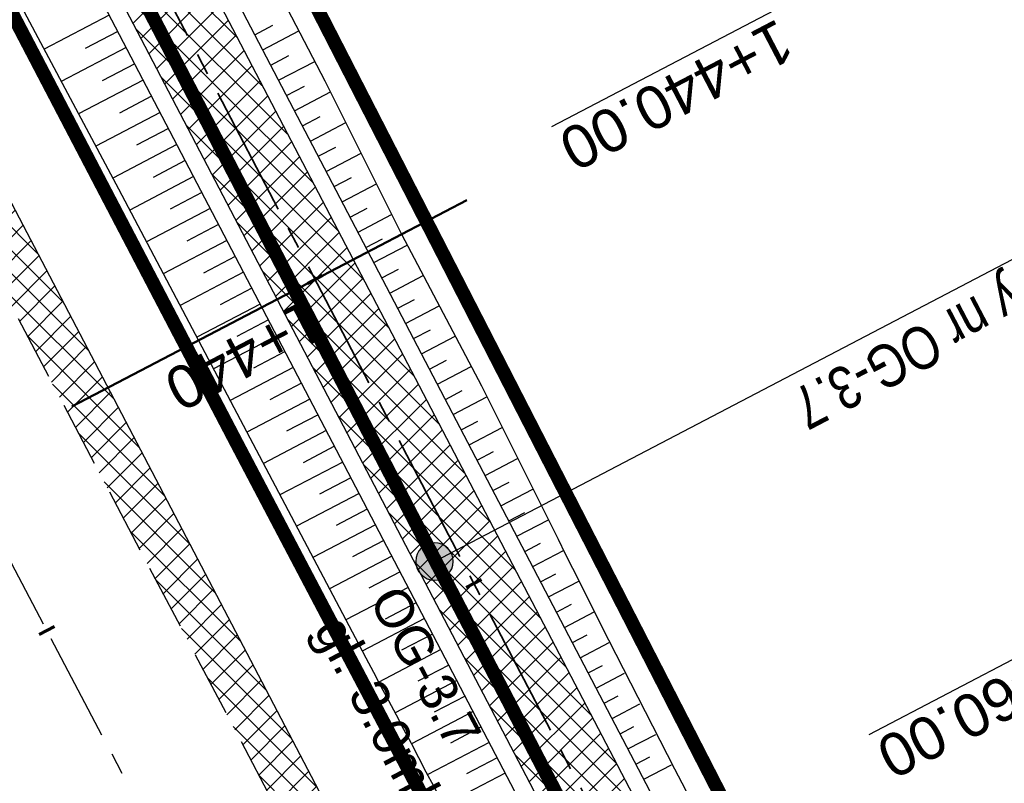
# Model space of a CAD drawing. Header units: metres. Extents: x 7529682 to 7533711, y 5721195 to 5727842.
# Tile 154 of 232: x 7530382 to 7530411, y 5726511 to 5726533. Entities that reach past the tile are written whole.
import ezdxf

# ---------------------------------------------------------------- set-up
doc = ezdxf.new("R2010")
doc.units = ezdxf.units.M
for name, pattern in [('817-dzialki-09-05-04$0$HIDDEN', [0.375, 0.25, -0.125]), ('ACAD_ISO05W100', [33, 24, -3, 0, -3, 0, -3]), ('CENTER', [50.800000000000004, 31.75, -6.35, 6.35, -6.35]), ('CENTER2', [28.575000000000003, 19.05, -3.175, 3.175, -3.175]), ('HIDDEN', [9.524999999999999, 6.35, -3.175])]:
    doc.linetypes.add(name, pattern=pattern)
for name, color, linetype in [('C-DROGI-SYTUACJA', 7, 'Continuous'), ('C-DROGI-SYTUACJA-ETYKIETY', 7, 'Continuous'), ('D-hatch-pobocza', 131, 'Continuous'), ('D-otw-geotechniczne', 4, 'Continuous'), ('D-pobocza', 60, 'Continuous'), ('D-rowy', 160, 'Continuous'), ('D-skarpa', 2, 'Continuous'), ('D-skarpa-kreskowanie', 2, 'Continuous')]:
    doc.layers.add(name, color=color, linetype=linetype)
for name, color, linetype, lineweight, true_color in [('D-hatch-ciag-pieszo-rowerowy', 7, 'Continuous', 13, 0xff9f80), ('D-LR-etap-III', 7, '817-dzialki-09-05-04$0$HIDDEN', 50, 0x00008f), ('D-przekroje-pop', 7, 'Continuous', 50, 0x000099)]:
    doc.layers.add(name, color=color, linetype=linetype, lineweight=lineweight, true_color=true_color)
for name, color, linetype, lineweight in [('D-krawędzie', 3, 'Continuous', 30), ('D-obrzeża', 2, 'Continuous', 30), ('D-otw-geotechniczne-opis', 7, 'Continuous', 30), ('D-oś', 10, 'CENTER', 30), ('D-pas-drogowy', 7, 'ACAD_ISO05W100', 50)]:
    doc.layers.add(name, color=color, linetype=linetype, lineweight=lineweight)
doc.layers.add('poprzeczki', color=7, linetype='Continuous', true_color=0x0000c7)
doc.styles.add('2mm08', font='arial.ttf', dxfattribs={"width": 0.8})
doc.styles.add('ARIAL', font='arial.ttf', dxfattribs={"height": 1})
doc.styles.get("Standard").update_dxf_attribs({"font": 'arial.ttf'})
pattern_1 = [(45, (0, 0), (-0.3367596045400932, 0.3367596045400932), []), (135, (0, 0), (-0.3367596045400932, -0.3367596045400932), [])]

# ---------------------------------------------------------------- blocks, each defined once
blk = doc.blocks.new('AeccTickLine')
at = {"color": 0, "linetype": 'ByBlock', "lineweight": -2}
blk.add_line((0, 1), (-3.673819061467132e-16, -1), dxfattribs=at)
blk = doc.blocks.new('otwor')
at = {"layer": 'D-otw-geotechniczne', "lineweight": 25}
h = blk.add_hatch(color=256, dxfattribs=at)
edge = h.paths.add_edge_path()
edge.add_arc((0, 0), 1.163867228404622, 0, 360)
blk.add_circle((0, 0), 1.163867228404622, dxfattribs=at)

msp = doc.modelspace()

# ---------------------------------------------------------------- hatches: boundary and pattern name
at = {"layer": 'D-hatch-ciag-pieszo-rowerowy'}
h = msp.add_hatch(dxfattribs=at)
h.set_pattern_fill('ANSI37', color=256, scale=0.15, style=0)
h.set_pattern_definition(pattern_1)
h.paths.add_polyline_path([(7530404.056743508, 5726502.584455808), (7530380.911493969, 5726546.861494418), (7530371.745634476, 5726564.106445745), (7530368.841113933, 5726564.244410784), (7530378.699914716, 5726545.695736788), (7530401.841956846, 5726501.424833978), (7530423.333197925, 5726460.444407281), (7530443.712049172, 5726421.564754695), (7530466.680633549, 5726377.574401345), (7530482.336740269, 5726347.963133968), (7530485.291037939, 5726347.724119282), (7530468.89375299, 5726378.737218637), (7530445.927238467, 5726422.723607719), (7530425.5474649, 5726461.605019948)])
at = {"layer": 'D-hatch-pobocza'}
h = msp.add_hatch(dxfattribs=at)
h.set_pattern_fill('ANSI37', color=256, scale=0.15, style=0)
h.set_pattern_definition(pattern_1)
h.paths.add_polyline_path([(7530484.05, 5726334.34), (7530471.92, 5726357.11), (7530458.95, 5726381.07), (7530447.57, 5726403.23), (7530435.55, 5726425.46), (7530424.34, 5726446.96), (7530408.219999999, 5726477.68), (7530396.719999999, 5726499.26), (7530381.74, 5726527.87), (7530371.44, 5726547.5), (7530359.58, 5726569.81), (7530349.42, 5726588.72), (7530332.29, 5726621.37), (7530323.719999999, 5726638.05), (7530306.54, 5726670.82), (7530298.559999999, 5726686.33), (7530287.259999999, 5726707.54), (7530284.291048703, 5726713.261271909), (7530282.669641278, 5726712.403913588), (7530284.501430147, 5726708.939695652), (7530291.375516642, 5726695.939652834), (7530296.045865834, 5726687.107244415), (7530304.46414878, 5726671.186868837), (7530316.603827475, 5726648.181421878), (7530333.058434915, 5726617.014067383), (7530350.00379698, 5726585.00616126), (7530367.257623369, 5726552.315762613), (7530385.762825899, 5726517.234589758), (7530404.054360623, 5726482.546167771), (7530421.086512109, 5726450.182125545), (7530442.441939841, 5726409.661369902), (7530463.421308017, 5726369.849931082), (7530489.269347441, 5726320.82820421), (7530506.411845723, 5726288.291398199), (7530524.314558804, 5726254.7836642), (7530540.549094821, 5726224.891183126), (7530548.272673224, 5726210.668598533), (7530551.69684983, 5726207.034942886), (7530543.21, 5726222.9), (7530538.34, 5726232.11), (7530533.7, 5726240.35), (7530511.95, 5726280.97), (7530499.24, 5726305.31)])

# ---------------------------------------------------------------- linework, layer by layer
at = {"layer": 'C-DROGI-SYTUACJA', "color": 10, "linetype": 'CENTER2', "lineweight": 35, "ltscale": 0.2}
msp.add_lwpolyline([(7530322.483990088, 5726654.998261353), (7530339.922145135, 5726621.886334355), (7530356.842028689, 5726589.483234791), (7530379.805704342, 5726546.278615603), (7530402.949350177, 5726502.004644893), (7530424.440206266, 5726461.024952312), (7530444.81964382, 5726422.144181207), (7530467.787193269, 5726378.155809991)], dxfattribs=at)
at = {"layer": 'D-krawędzie', "linetype": 'HIDDEN', "ltscale": 0.3}
msp.add_lwpolyline([(7530304.46414878, 5726671.186868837), (7530316.603827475, 5726648.181421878), (7530333.058434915, 5726617.014067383), (7530350.00379698, 5726585.00616126), (7530367.257623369, 5726552.315762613), (7530385.762825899, 5726517.234589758), (7530404.054360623, 5726482.546167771), (7530421.086512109, 5726450.182125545), (7530442.441939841, 5726409.661369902), (7530463.421308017, 5726369.849931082), (7530489.269347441, 5726320.82820421), (7530506.411845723, 5726288.291398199), (7530524.314558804, 5726254.7836642), (7530540.549094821, 5726224.891183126), (7530548.24, 5726210.73)], dxfattribs=at)
at = {"layer": 'D-LR-etap-III', "ltscale": 10, "flags": 128}
msp.add_lwpolyline([(7531750.474471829, 5723895.103125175, 0.4, 0.4, 0), (7531750.505, 5723895.13, 0.4, 0.4, 0), (7531682.71, 5724022.92, 0.4, 0.4, 0), (7531619.177023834, 5724147.203692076, 0.4, 0.4, 0), (7531592.308960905, 5724198.48863389, 0.4, 0.4, 0), (7531553.263875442, 5724272.918564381, 0.4, 0.4, 0), (7531504.019999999, 5724366.79, 0.4, 0.4, 0), (7531482.09, 5724407.62, 0.4, 0.4, 0), (7531412.350402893, 5724541.182759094, 0.4, 0.4, 0), (7531388.463669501, 5724586.929768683, 0.4, 0.4, 0), (7531345.12, 5724669.94, 0.4, 0.4, 0), (7531127.66, 5725081.67, 0.4, 0.4, 0), (7531059.253139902, 5725211.040795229, 0.4, 0.4, 0), (7531008.007244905, 5725307.953830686, 0.4, 0.4, 0), (7530964.181635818, 5725390.835555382, 0.4, 0.4, 0), (7530914.557354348, 5725484.683561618, 0.4, 0.4, 0), (7530865.243241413, 5725577.493975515, 0.4, 0.4, 0), (7530840.085257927, 5725624.058651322, 0.4, 0.4, 0), (7530802.559525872, 5725694.924584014, 0.4, 0.4, 0), (7530755.54, 5725787.51, 0.4, 0.4, 0), (7530708.717810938, 5725876.303221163, 0.4, 0.4, 0), (7530695.12, 5725902.09, 0.4, 0.4, 0), (7530642.91397006, 5726001.07839487, 0.4, 0.4, 0), (7530634.934723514, 5726016.146615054, 0.4, 0.4, 0), (7530610.820000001, 5726061.929999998, 0.4, 0.4, 0), (7530610.820000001, 5726061.929999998, 0.4, 0.4, 0), (7530607.21, 5726063.51, 0.4, 0.4, 0), (7530597.42, 5726080.68, 0.4, 0.4, 0), (7530591.16, 5726088.44, 0.4, 0.4, 0), (7530581.28, 5726107.21, 0.4, 0.4, 0), (7530571.29, 5726130.56, 0.4, 0.4, 0), (7530549.554994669, 5726171.527317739, 0.4, 0.4, 0), (7530531.014309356, 5726206.473807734, 0.4, 0.4, 0), (7530516.461208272, 5726236.016618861, 0.4, 0.4, 0), (7530500.798929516, 5726266.141265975, 0.4, 0.4, 0), (7530491.349999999, 5726283.94, 0.4, 0.4, 0), (7530482.4, 5726303.41, 0.4, 0.4, 0), (7530482.4, 5726303.41, 0.4, 0.4, 0), (7530450.41, 5726357.28, 0.4, 0.4, 0), (7530397.759396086, 5726458.499907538, 0.4, 0.4, 0), (7530334.707815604, 5726583.664702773, 0.4, 0.4, 0), (7530303.939274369, 5726645.167943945, 0.4, 0.4, 0), (7530300.509779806, 5726651.777515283, 0.4, 0.4, 0), (7530289.213532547, 5726671.966724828, 0.4, 0.4, 0), (7530281.54, 5726685.57, 0.4, 0.4, 0), (7530261.37085633, 5726724.163374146, 0.4, 0.4, 0), (7530254.03, 5726738.21, 0.4, 0.4, 0), (7530197.219999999, 5726845.06, 0.4, 0.4, 0), (7530194.71, 5726849.15, 0.4, 0.4, 0), (7530195.92, 5726850.75, 0.4, 0.4, 0), (7530170.546669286, 5726892.961489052, 0.4, 0.4, 0), (7530143.174718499, 5726945.065838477, 0.4, 0.4, 0), (7530105.059999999, 5727018.32, 0.4, 0.4, 0), (7530100.059999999, 5727027.16, 0.4, 0.4, 0), (7530062.318670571, 5727099.625398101, 0.4, 0.4, 0), (7530015.378537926, 5727189.420463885, 0.4, 0.4, 0), (7529983.207960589, 5727250.206596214, 0.4, 0.4, 0), (7529953.284293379, 5727306.74720398, 0.4, 0.4, 0), (7529900.67053443, 5727406.15903814, 0.4, 0.4, 0), (7529890.630239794, 5727425.131178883, 0.4, 0.4, 0), (7529875.155383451, 5727454.426350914, 0.4, 0.4, 0), (7529857.560096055, 5727487.787346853, 0.4, 0.4, 0), (7529835.194401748, 5727530.19312405, 0.4, 0.4, 0), (7529811.740544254, 5727574.662079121, 0.4, 0.4, 0), (7529792.101859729, 5727611.922638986, 0.4, 0.4, 0), (7529768.066117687, 5727657.469613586, 0.4, 0.4, 0), (7529755.210566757, 5727682.131373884, 0.4, 0.4, 0), (7529753.309999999, 5727681.13, 0.4, 0.4, 0), (7529739.21, 5727707.77, 0.4, 0.4, 0), (7529735.394745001, 5727711.251990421, 0.4, 0.4, 0), (7529725.42, 5727730.2, 0.4, 0.4, 0), (7529723.55, 5727729.88, 0.4, 0.4, 0), (7529695.566668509, 5727782.932080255, 0.4, 0.4, 0), (7529717.67971874, 5727794.024357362, 0.4, 0.4, 0), (7529736.274870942, 5727758.647400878, 0.4, 0.4, 0), (7529736.274870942, 5727758.647400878, 0.4, 0.4, 0), (7529744.511003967, 5727750.406106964, 0.4, 0.4, 0), (7529744.511003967, 5727750.406106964, 0.4, 0.4, 0), (7529750.282568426, 5727738.549848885, 0.4, 0.4, 0), (7529777.108510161, 5727687.569424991, 0.4, 0.4, 0), (7529796.51537536, 5727651.329932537, 0.4, 0.4, 0), (7529814.937945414, 5727616.793170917, 0.4, 0.4, 0), (7529839.006722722, 5727572.303976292, 0.4, 0.4, 0), (7529860.617626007, 5727532.509108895, 0.4, 0.4, 0), (7529882.348967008, 5727491.504261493, 0.4, 0.4, 0), (7529904.865139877, 5727449.096370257, 0.4, 0.4, 0), (7529920.747384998, 5727418.884773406, 0.4, 0.4, 0), (7529946.676504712, 5727368.547487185, 0.4, 0.4, 0), (7529972.024701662, 5727320.573310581, 0.4, 0.4, 0), (7529987.740014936, 5727290.153392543, 0.4, 0.4, 0), (7529996.497385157, 5727273.661630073, 0.4, 0.4, 0), (7530017.541471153, 5727234.202689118, 0.4, 0.4, 0), (7530033.053657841, 5727204.864166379, 0.4, 0.4, 0), (7530051.622983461, 5727170.222745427, 0.4, 0.4, 0), (7530069.276612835, 5727137.015751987, 0.4, 0.4, 0), (7530089.385386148, 5727097.533639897, 0.4, 0.4, 0), (7530109.712512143, 5727060.746615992, 0.4, 0.4, 0), (7530136.769722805, 5727011.640131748, 0.4, 0.4, 0), (7530162.446686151, 5726962.743777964, 0.4, 0.4, 0), (7530187.674104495, 5726916.992101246, 0.4, 0.4, 0), (7530207.820739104, 5726879.335323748, 0.4, 0.4, 0), (7530230.625609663, 5726834.518686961, 0.4, 0.4, 0), (7530262.288093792, 5726776.61832811, 0.4, 0.4, 0), (7530277.509672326, 5726760.213143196, 0.4, 0.4, 0), (7530286.036865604, 5726744.106684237, 0.4, 0.4, 0), (7530288.097472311, 5726735.884066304, 0.4, 0.4, 0), (7530290.393870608, 5726725.046963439, 0.4, 0.4, 0), (7530296.17664807, 5726713.582980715, 0.4, 0.4, 0), (7530302.726195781, 5726701.18226779, 0.4, 0.4, 0), (7530325.685047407, 5726657.466383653, 0.4, 0.4, 0), (7530343.243978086, 5726623.648592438, 0.4, 0.4, 0), (7530360.229820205, 5726591.746871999, 0.4, 0.4, 0), (7530383.20855044, 5726548.059469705, 0.4, 0.4, 0), (7530406.017875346, 5726503.605514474, 0.4, 0.4, 0), (7530427.464919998, 5726462.620289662, 0.4, 0.4, 0), (7530447.9278544, 5726424.388014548, 0.4, 0.4, 0), (7530471.126878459, 5726379.920667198, 0.4, 0.4, 0), (7530490.501003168, 5726343.033350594, 0.4, 0.4, 0), (7530509.499458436, 5726306.733076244, 0.4, 0.4, 0), (7530529.890269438, 5726267.244072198, 0.4, 0.4, 0), (7530543.852446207, 5726238.990319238, 0.4, 0.4, 0), (7530554.808897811, 5726218.943990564, 0.4, 0.4, 0), (7530559.027108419, 5726212.223286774, 0.4, 0.4, 0), (7530563.060988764, 5726206.409670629, 0.4, 0.4, 0), (7530566.93354971, 5726200.463543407, 0.4, 0.4, 0), (7530569.771022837, 5726194.901501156, 0.4, 0.4, 0), (7530571.47319415, 5726191.282350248, 0.4, 0.4, 0), (7530572.839142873, 5726188.024533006, 0.4, 0.4, 0), (7530575.295071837, 5726182.034664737, 0.4, 0.4, 0), (7530579.736851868, 5726173.306070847, 0.4, 0.4, 0), (7530583.3, 5726167.41, 0.4, 0.4, 0), (7530593.4, 5726163.33, 0.4, 0.4, 0), (7530598.618375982, 5726155.264489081, 0.4, 0.4, 0), (7530608.258304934, 5726140.497132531, 0.4, 0.4, 0), (7530603.269999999, 5726136.83, 0.4, 0.4, 0), (7530606.53, 5726131.84, 0.4, 0.4, 0), (7530604.239057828, 5726124.21679044, 0.4, 0.4, 0), (7530605.847136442, 5726121.630127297, 0.4, 0.4, 0), (7530608.971611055, 5726116.164124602, 0.4, 0.4, 0), (7530618.114293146, 5726097.791111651, 0.4, 0.4, 0), (7530651.213125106, 5726034.959524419, 0.4, 0.4, 0), (7530670.243741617, 5725998.61095082, 0.4, 0.4, 0), (7530698.075474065, 5725945.952624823, 0.4, 0.4, 0), (7530716.505955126, 5725911.3051464, 0.4, 0.4, 0), (7530735.223454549, 5725875.667401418, 0.4, 0.4, 0), (7530752.504235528, 5725842.154920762, 0.4, 0.4, 0), (7530778.310652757, 5725793.501254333, 0.4, 0.4, 0), (7530797.499961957, 5725756.381811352, 0.4, 0.4, 0), (7530812.518974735, 5725728.28874362, 0.4, 0.4, 0), (7530820.039295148, 5725713.160404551, 0.4, 0.4, 0), (7530822.422446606, 5725710.193574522, 0.4, 0.4, 0), (7530833.154893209, 5725688.800634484, 0.4, 0.4, 0), (7530849.629354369, 5725656.158601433, 0.4, 0.4, 0), (7530867.98290276, 5725621.963939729, 0.4, 0.4, 0), (7530872.629809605, 5725612.88760475, 0.4, 0.4, 0), (7530880.354488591, 5725597.594500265, 0.4, 0.4, 0), (7530883.839446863, 5725593.389159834, 0.4, 0.4, 0), (7530891.782113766, 5725587.763349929, 0.4, 0.4, 0), (7530895.038670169, 5725584.280746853, 0.4, 0.4, 0), (7530897.033644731, 5725580.941110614, 0.4, 0.4, 0), (7530900.951646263, 5725579.945856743, 0.4, 0.4, 0), (7530904.80970798, 5725571.977328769, 0.4, 0.4, 0), (7530903.682362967, 5725568.566434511, 0.4, 0.4, 0), (7530908.900614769, 5725558.844845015, 0.4, 0.4, 0), (7530910.252030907, 5725545.671606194, 0.4, 0.4, 0), (7530912.872986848, 5725538.645543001, 0.4, 0.4, 0), (7530945.278171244, 5725478.464284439, 0.4, 0.4, 0), (7530959.692318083, 5725450.24628822, 0.4, 0.4, 0), (7531002.82670893, 5725368.192370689, 0.4, 0.4, 0), (7531044.703532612, 5725290.314293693, 0.4, 0.4, 0), (7531064.098839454, 5725253.212562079, 0.4, 0.4, 0), (7531083.010253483, 5725216.677517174, 0.4, 0.4, 0), (7531113.013137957, 5725158.465613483, 0.4, 0.4, 0), (7531137.364304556, 5725113.07076138, 0.4, 0.4, 0), (7531150.830830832, 5725086.711759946, 0.4, 0.4, 0), (7531159.745663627, 5725076.640848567, 0.4, 0.4, 0), (7531166.309999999, 5725074.58, 0.4, 0.4, 0), (7531172.29, 5725062.58, 0.4, 0.4, 0), (7531170.589828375, 5725055.605912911, 0.4, 0.4, 0), (7531173.732823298, 5725044.080706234, 0.4, 0.4, 0), (7531215.342008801, 5724964.859648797, 0.4, 0.4, 0), (7531238.054496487, 5724921.684649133, 0.4, 0.4, 0), (7531262.389821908, 5724875.282876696, 0.4, 0.4, 0), (7531295.587160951, 5724811.265731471, 0.4, 0.4, 0), (7531348.487908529, 5724712.362812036, 0.4, 0.4, 0), (7531363.740817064, 5724682.68394264, 0.4, 0.4, 0), (7531366.986905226, 5724675.865317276, 0.4, 0.4, 0), (7531382.541261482, 5724646.110625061, 0.4, 0.4, 0), (7531401.299165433, 5724610.874551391, 0.4, 0.4, 0), (7531428.964837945, 5724558.862274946, 0.4, 0.4, 0), (7531449.111202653, 5724520.397801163, 0.4, 0.4, 0), (7531477.292992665, 5724465.831467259, 0.4, 0.4, 0), (7531500.996290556, 5724421.112506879, 0.4, 0.4, 0), (7531512.121834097, 5724400.549045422, 0.4, 0.4, 0), (7531513.78163794, 5724396.757451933, 0.4, 0.4, 0), (7531526.32, 5724379.39, 0.4, 0.4, 0), (7531566.783642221, 5724302.73628205, 0.4, 0.4, 0), (7531578.579156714, 5724282.774819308, 0.4, 0.4, 0), (7531584.232619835, 5724273.111246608, 0.4, 0.4, 0), (7531590.109283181, 5724263.508189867, 0.4, 0.4, 0), (7531593.027899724, 5724258.771479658, 0.4, 0.4, 0), (7531595.711841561, 5724254.226824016, 0.4, 0.4, 0), (7531601.659976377, 5724243.898197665, 0.4, 0.4, 0), (7531606.097733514, 5724235.986407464, 0.4, 0.4, 0), (7531609.382207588, 5724230.799061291, 0.4, 0.4, 0), (7531611.580260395, 5724227.671180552, 0.4, 0.4, 0), (7531612.707802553, 5724225.86410867, 0.4, 0.4, 0), (7531618.665224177, 5724214.480919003, 0.4, 0.4, 0), (7531619.885522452, 5724212.333950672, 0.4, 0.4, 0), (7531620.931818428, 5724210.787064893, 0.4, 0.4, 0), (7531623.518605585, 5724207.111542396, 0.4, 0.4, 0), (7531626.143926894, 5724203.61306897, 0.4, 0.4, 0), (7531632.022984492, 5724196.485954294, 0.4, 0.4, 0), (7531653.949089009, 5724152.617641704, 0.4, 0.4, 0), (7531656.750690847, 5724143.103797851, 0.4, 0.4, 0), (7531659.61440691, 5724133.254504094, 0.4, 0.4, 0), (7531661.627147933, 5724128.646047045, 0.4, 0.4, 0.01093811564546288), (7531674.314987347, 5724101.43546424, 0.4, 0.4, 0), (7531685.137626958, 5724081.408252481, 0.4, 0.4, 0), (7531692.159945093, 5724066.277333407, 0.4, 0.4, 0), (7531699.662164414, 5724051.388120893, 0.4, 0.4, 0), (7531704.480624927, 5724040.808561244, 0.4, 0.4, 0), (7531704.480624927, 5724040.808561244, 0.4, 0.4, 0), (7531704.401251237, 5724037.368913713, 0.4, 0.4, 0), (7531720.383609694, 5724003.441317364, 0.4, 0.4, 0), (7531728.79890528, 5723986.206298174, 0.4, 0.4, 0), (7531733.237926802, 5723977.192631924, 0.4, 0.4, 0), (7531736.750027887, 5723969.505210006, 0.4, 0.4, 0), (7531737.336143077, 5723968.518916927, 0.4, 0.4, 0), (7531738.285051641, 5723967.699360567, 0.4, 0.4, 0), (7531742.180915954, 5723962.346428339, 0.4, 0.4, 0), (7531744.286141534, 5723958.615526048, 0.4, 0.4, 0), (7531755.393260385, 5723944.192617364, 0.4, 0.4, 0), (7531758.69, 5723936.76, 0.4, 0.4, 0), (7531780.08, 5723929.25, 0.4, 0.4, 0), (7531792.611989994, 5723906.337708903, 0.4, 0.4, 0), (7531792.611989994, 5723906.337708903, 0.4, 0.4, 0), (7531756.962094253, 5723883.055323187, 0.4, 0.4, 0), (7531750.46, 5723895.130000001, 0.4, 0.4, 0), (7531750.46, 5723895.130000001, 0, 0, 0)], format="xyseb", dxfattribs=at)
at = {"layer": 'D-obrzeża'}
for points in [[(7530323.589988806, 5726655.580727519), (7530341.029165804, 5726622.466860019), (7530357.947949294, 5726590.065867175), (7530380.911493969, 5726546.861494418), (7530404.056743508, 5726502.584455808), (7530425.5474649, 5726461.605019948), (7530445.927238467, 5726422.723607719), (7530468.89375299, 5726378.737218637)], [(7530321.377991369, 5726654.415795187), (7530338.815124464, 5726621.305808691), (7530355.736108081, 5726588.900602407), (7530378.699914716, 5726545.695736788), (7530401.841956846, 5726501.424833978), (7530423.333197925, 5726460.444407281), (7530443.712049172, 5726421.564754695), (7530466.680633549, 5726377.574401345)]]:
    msp.add_lwpolyline(points, dxfattribs=at)
at = {"layer": 'D-otw-geotechniczne-opis', "linetype": 'Continuous'}
msp.add_line((7530394.07238703, 5726517.431668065), (7530420.659043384, 5726531.329498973), dxfattribs=at)
at = {"layer": 'D-oś', "ltscale": 0.1}
msp.add_lwpolyline([(7530594.845000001, 5726110.895), (7530540.21, 5726214.45), (7530503.320056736, 5726286.650988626), (7530486.173361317, 5726319.195761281), (7530460.324927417, 5726368.21823651), (7530439.345630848, 5726408.029539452), (7530417.989237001, 5726448.552129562), (7530400.958415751, 5726480.913646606), (7530382.667120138, 5726515.601615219), (7530364.162298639, 5726550.68206594), (7530346.909504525, 5726583.37050876), (7530329.964237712, 5726615.378234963), (7530313.508365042, 5726646.547986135), (7530301.370075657, 5726669.550802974)], dxfattribs=at)
at = {"layer": 'D-pas-drogowy', "ltscale": 0.2, "flags": 128}
msp.add_lwpolyline([(7531633.018560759, 5724182.834272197, 0.4, 0.4, 0), (7531617.558899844, 5724211.608162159, 0.4, 0.4, 0), (7531566.783642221, 5724302.73628205, 0.4, 0.4, 0), (7531538.419082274, 5724356.469679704, 0.4, 0.4, 0), (7531526.32, 5724379.39, 0.4, 0.4, 0), (7531516.102085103, 5724393.607319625, 0.4, 0.4, 0.001485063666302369), (7531513.78037409, 5724396.837773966, 0.4, 0.4, 0), (7531501.87, 5724413.41, 0.4, 0.4, 0), (7531474.926107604, 5724464.507896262, 0.4, 0.4, 0), (7531446.200436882, 5724518.992313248, 0.4, 0.4, 0), (7531424.962185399, 5724559.262257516, 0.4, 0.4, 0), (7531398.444460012, 5724609.565801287, 0.4, 0.4, 0), (7531379.647455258, 5724645.216004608, 0.4, 0.4, 0), (7531365.23, 5724672.56, 0.4, 0.4, 0), (7531341.305752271, 5724717.915356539, 0.4, 0.4, 0), (7531312.899996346, 5724771.788898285, 0.4, 0.4, 0), (7531292.590923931, 5724810.306502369, 0.4, 0.4, 0), (7531259.391619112, 5724873.271351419, 0.4, 0.4, 0), (7531233.740401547, 5724921.922582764, 0.4, 0.4, 0), (7531203.072738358, 5724980.092044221, 0.4, 0.4, 0), (7531173.471398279, 5725036.225177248, 0.4, 0.4, 0), (7531168.269999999, 5725046.09, 0.4, 0.4, 0), (7531172.29, 5725062.58, 0.4, 0.4, 0), (7531166.309999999, 5725074.58, 0.4, 0.4, 0), (7531150.32, 5725079.6, 0.4, 0.4, 0), (7531141.5, 5725096.43, 0.4, 0.4, 0), (7531109.311735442, 5725157.814415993, 0.4, 0.4, 0), (7531086.641300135, 5725201.047918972, 0.4, 0.4, 0), (7531059.198258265, 5725253.383662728, 0.4, 0.4, 0), (7531028.206828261, 5725312.48946212, 0.4, 0.4, 0), (7530999.104694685, 5725367.990143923, 0.4, 0.4, 0), (7530956.247527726, 5725449.724815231, 0.4, 0.4, 0), (7530924.397774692, 5725510.463768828, 0.4, 0.4, 0), (7530897.509999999, 5725561.74, 0.4, 0.4, 0), (7530894.46, 5725566.14, 0.4, 0.4, 0), (7530892.16, 5725570.49, 0.4, 0.4, 0), (7530869.362688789, 5725613.307018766, 0.4, 0.4, 0), (7530861.693971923, 5725627.704613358, 0.4, 0.4, 0), (7530852.74, 5725644.52, 0.4, 0.4, 0), (7530831.509999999, 5725684.2, 0.4, 0.4, 0), (7530811.13, 5725722.52, 0.4, 0.4, 0), (7530792.3476413, 5725757.940652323, 0.4, 0.4, 0), (7530768.03, 5725803.8, 0.4, 0.4, 0), (7530748.768542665, 5725840.178507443, 0.4, 0.4, 0), (7530727.7, 5725879.97, 0.4, 0.4, 0), (7530712.0981582, 5725909.54523909, 0.4, 0.4, 0), (7530693.644105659, 5725944.645156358, 0.4, 0.4, 0), (7530665.702224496, 5725997.538976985, 0.4, 0.4, 0), (7530641.759999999, 5726042.88, 0.4, 0.4, 0), (7530616.5, 5726091.48, 0.4, 0.4, 0), (7530604.628439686, 5726114.319880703, 0.4, 0.4, -0.007762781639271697), (7530602.5, 5726118.43, 0.4, 0.4, 0), (7530603.992037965, 5726123.394821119, 0.4, 0.4, 0), (7530606.53, 5726131.84, 0.4, 0.4, 0), (7530603.269999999, 5726136.83, 0.4, 0.4, 0), (7530593.775620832, 5726151.368713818, 0.4, 0.4, 0), (7530590.202637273, 5726156.84001263, 0.4, 0.4, 0), (7530583.3, 5726167.41, 0.4, 0.4, 0), (7530580.578343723, 5726170.427567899, 0.4, 0.4, 0), (7530575.849999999, 5726175.67, 0.4, 0.4, 0), (7530569.009999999, 5726186.66, 0.4, 0.4, 0), (7530562.555322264, 5726199.189409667, 0.4, 0.4, 0), (7530555.67, 5726211.39, 0.4, 0.4, 0), (7530548.29, 5726224.23, 0.4, 0.4, 0), (7530540.58, 5726237.71, 0.4, 0.4, 0), (7530532.679999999, 5726252.65, 0.4, 0.4, 0), (7530524.059999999, 5726269.35, 0.4, 0.4, 0), (7530502.82, 5726309.91, 0.4, 0.4, 0), (7530488.83, 5726336.63, 0.4, 0.4, 0), (7530466.03, 5726380.16, 0.4, 0.4, 0), (7530438.469999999, 5726432.77, 0.4, 0.4, 0), (7530424.53, 5726459.09, 0.4, 0.4, 0), (7530401.63, 5726502.97, 0.4, 0.4, 0), (7530383.38, 5726538.06, 0.4, 0.4, 0), (7530353.969999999, 5726593.52, 0.4, 0.4, 0), (7530338.469999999, 5726622.74, 0.4, 0.4, 0), (7530322.009999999, 5726653.88, 0.4, 0.4, 0), (7530297.54, 5726700.33, 0.4, 0.4, 0), (7530287.38, 5726719.6, 0.4, 0.4, 0), (7530285.94993921, 5726722.315508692, 0.4, 0.4, 0), (7530280.259999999, 5726733.12, 0.4, 0.4, 0), (7530266.73, 5726758.74, 0.4, 0.4, 0), (7530260.42, 5726770.47, 0.4, 0.4, 0), (7530253.25, 5726783.82, 0.4, 0.4, 0), (7530244.95, 5726799.33, 0.4, 0.4, 0), (7530239.389999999, 5726808.49, 0.4, 0.4, 0), (7530238.29, 5726807.9, 0.4, 0.4, 0), (7530218.11, 5726850.67, 0.4, 0.4, 0), (7530175.906646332, 5726928.168028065, 0.4, 0.4, 0), (7530096.679999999, 5727076.15, 0.4, 0.4, 0), (7530094.679999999, 5727079.89, 0.4, 0.4, 0), (7530064.59693469, 5727135.522637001, 0.4, 0.4, 0), (7530046.730970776, 5727168.8921561, 0.4, 0.4, 0), (7530025.803045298, 5727208.461374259, 0.4, 0.4, 0), (7530012.846501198, 5727232.979315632, 0.4, 0.4, 0), (7529994.15, 5727268.45, 0.4, 0.4, 0), (7529981.670868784, 5727291.93018666, 0.4, 0.4, 0), (7529949.889999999, 5727351.73, 0.4, 0.4, 0), (7529924.75, 5727399.03, 0.4, 0.4, 0), (7529915.515824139, 5727417.099754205, 0.4, 0.4, 0), (7529885.83, 5727475.19, 0.4, 0.4, 0), (7529862.559999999, 5727519.97, 0.4, 0.4, 0), (7529852.984923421, 5727538.191086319, 0.4, 0.4, 0), (7529836.513084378, 5727569.51130111, 0.4, 0.4, 0), (7529815.36890814, 5727609.140983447, 0.4, 0.4, 0), (7529792.795203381, 5727651.247499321, 0.4, 0.4, 0), (7529774.199114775, 5727685.858348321, 0.4, 0.4, 0), (7529746.966026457, 5727736.059440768, 0.4, 0.4, 0), (7529733.92, 5727757.62, 0.4, 0.4, 0), (7529708.607472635, 5727806.388536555, 0.4, 0.4, 0), (7529688.491967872, 5727796.344621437, 0.4, 0.4, 0), (7529723.55, 5727729.88, 0.4, 0.4, 0), (7529725.42, 5727730.2, 0.4, 0.4, 0), (7529735.38, 5727711.28, 0.4, 0.4, 0), (7529739.21, 5727707.77, 0.4, 0.4, 0), (7529753.309999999, 5727681.13, 0.4, 0.4, 0), (7529755.178396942, 5727682.114424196, 0.4, 0.4, 0), (7529792.101859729, 5727611.922638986, 0.4, 0.4, 0), (7529811.740544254, 5727574.662079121, 0.4, 0.4, 0), (7529835.194401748, 5727530.19312405, 0.4, 0.4, 0), (7529857.560096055, 5727487.787346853, 0.4, 0.4, 0), (7529875.155383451, 5727454.426350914, 0.4, 0.4, 0), (7529890.630239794, 5727425.131178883, 0.4, 0.4, 0), (7529900.67053443, 5727406.15903814, 0.4, 0.4, 0), (7529953.284293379, 5727306.74720398, 0.4, 0.4, 0), (7529983.207960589, 5727250.206596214, 0.4, 0.4, 0), (7530015.378537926, 5727189.420463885, 0.4, 0.4, 0), (7530062.318670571, 5727099.625398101, 0.4, 0.4, 0), (7530100.059999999, 5727027.16, 0.4, 0.4, 0), (7530105.059999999, 5727018.32, 0.4, 0.4, 0), (7530143.174718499, 5726945.065838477, 0.4, 0.4, 0), (7530170.546669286, 5726892.961489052, 0.4, 0.4, 0), (7530195.92, 5726850.75, 0.4, 0.4, 0), (7530194.71, 5726849.15, 0.4, 0.4, 0), (7530197.219999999, 5726845.06, 0.4, 0.4, 0), (7530254.03, 5726738.21, 0.4, 0.4, 0), (7530261.37085633, 5726724.163374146, 0.4, 0.4, 0), (7530281.54, 5726685.57, 0.4, 0.4, 0), (7530289.213532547, 5726671.966724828, 0.4, 0.4, 0), (7530300.509779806, 5726651.777515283, 0.4, 0.4, 0), (7530303.939274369, 5726645.167943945, 0.4, 0.4, 0), (7530334.707815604, 5726583.664702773, 0.4, 0.4, 0), (7530397.759396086, 5726458.499907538, 0.4, 0.4, 0), (7530450.41, 5726357.28, 0.4, 0.4, 0), (7530482.4, 5726303.41, 0.4, 0.4, 0), (7530483.687990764, 5726301.003383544, 0.4, 0.4, 0), (7530491.349999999, 5726283.94, 0.4, 0.4, 0), (7530512.67, 5726243.78, 0.4, 0.4, 0), (7530529.429999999, 5726209.46, 0.4, 0.4, 0), (7530571.29, 5726130.56, 0.4, 0.4, 0), (7530581.28, 5726107.21, 0.4, 0.4, 0), (7530591.16, 5726088.44, 0.4, 0.4, 0), (7530597.42, 5726080.68, 0.4, 0.4, 0), (7530607.21, 5726063.51, 0.4, 0.4, 0), (7530610.820000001, 5726061.929999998, 0.4, 0.4, 0), (7530634.934723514, 5726016.146615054, 0.4, 0.4, 0), (7530642.91397006, 5726001.07839487, 0.4, 0.4, 0), (7530695.12, 5725902.09, 0.4, 0.4, 0), (7530708.717810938, 5725876.303221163, 0.4, 0.4, 0), (7530755.54, 5725787.51, 0.4, 0.4, 0), (7530802.559525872, 5725694.924584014, 0.4, 0.4, 0), (7530840.085257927, 5725624.058651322, 0.4, 0.4, 0), (7530865.243241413, 5725577.493975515, 0.4, 0.4, 0), (7530914.557354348, 5725484.683561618, 0.4, 0.4, 0), (7530964.181635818, 5725390.835555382, 0.4, 0.4, 0), (7531008.007244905, 5725307.953830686, 0.4, 0.4, 0), (7531059.253139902, 5725211.040795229, 0.4, 0.4, 0), (7531127.66, 5725081.67, 0.4, 0.4, 0), (7531345.12, 5724669.94, 0.4, 0.4, 0), (7531388.463669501, 5724586.929768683, 0.4, 0.4, 0), (7531412.350402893, 5724541.182759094, 0.4, 0.4, 0), (7531482.09, 5724407.62, 0.4, 0.4, 0), (7531504.019999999, 5724366.79, 0.4, 0.4, 0), (7531519.374444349, 5724337.520497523, 0.4, 0.4, 0), (7531563.748815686, 5724252.931583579, 0.4, 0.4, 0), (7531602.175111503, 5724179.681224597, 0.4, 0.4, 0), (7531619.177023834, 5724147.203692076, 0.4, 0.4, 0), (7531625.038493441, 5724135.63500206, 0.4, 0.4, 0), (7531656.796442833, 5724073.31633882, 0.4, 0.4, 0), (7531675.12, 5724037.36, 0.4, 0.4, 0), (7531682.71, 5724022.92, 0.4, 0.4, 0), (7531705.565196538, 5723979.810545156, 0.4, 0.4, 0), (7531736.605941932, 5723921.261514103, 0.4, 0.4, 0), (7531750.46, 5723895.130000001, 0.4, 0.4, 0), (7531740.769999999, 5723886.56, 0.4, 0.4, 0), (7531732.86, 5723885, 0.4, 0.4, 0), (7531722.179999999, 5723887.77, 0.4, 0.4, 0), (7531729.87, 5723862.17, 0.4, 0.4, 0), (7531742.92, 5723861.93, 0.4, 0.4, 0), (7531763.71, 5723859.52, 0.4, 0.4, 0), (7531768.42, 5723854.12, 0.4, 0.4, 0), (7531787.42, 5723817.97, 0.4, 0.4, 0), (7531795.57, 5723809.82, 0.4, 0.4, 0), (7531816.346897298, 5723819.850397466, 0.4, 0.4, 0), (7531816.346897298, 5723819.850397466, 0.4, 0.4, 0), (7531805.059999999, 5723843.23, 0.4, 0.4, 0), (7531803.61, 5723886.23, 0.4, 0.4, 0), (7531803.61, 5723886.23, 0.4, 0.4, 0), (7531780.08, 5723929.25, 0.4, 0.4, 0), (7531758.69, 5723936.76, 0.4, 0.4, 0), (7531749.3590272, 5723946.412126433, 0.4, 0.4, 0), (7531742.71, 5723953.29, 0.4, 0.4, 0), (7531735.177368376, 5723967.877529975, 0.4, 0.4, 0), (7531722.37, 5723992.68, 0.4, 0.4, 0), (7531705.041669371, 5724030.885563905, 0.4, 0.4, 0), (7531699.469999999, 5724043.17, 0.4, 0.4, 0), (7531692.69, 5724058.11, 0.4, 0.4, 0), (7531679.672010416, 5724084.016803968, 0.4, 0.4, 0), (7531674.55, 5724094.21, 0.4, 0.4, 0), (7531666.633166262, 5724114.002855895, 0.4, 0.4, 0), (7531649, 5724153.82, 0.4, 0.4, 0), (7531641.49, 5724149.34, 0.4, 0.4, 0), (7531626.04, 5724179.34, 0.4, 0.4, 0), (7531633.03, 5724182.84, 0, 0, 0)], format="xyseb", dxfattribs=at)
at = {"layer": 'D-pobocza'}
msp.add_lwpolyline([(7530548.272673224, 5726210.668598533), (7530551.69684983, 5726207.034942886), (7530543.21, 5726222.9), (7530538.34, 5726232.11), (7530533.7, 5726240.35), (7530511.95, 5726280.97), (7530499.24, 5726305.31), (7530484.05, 5726334.34), (7530471.92, 5726357.11), (7530458.95, 5726381.07), (7530447.57, 5726403.23), (7530435.55, 5726425.46), (7530424.34, 5726446.96), (7530408.219999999, 5726477.68), (7530396.719999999, 5726499.26), (7530381.74, 5726527.87), (7530371.44, 5726547.5), (7530359.58, 5726569.81), (7530349.42, 5726588.72), (7530332.29, 5726621.37), (7530323.719999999, 5726638.05), (7530306.54, 5726670.82)], dxfattribs=at)
for points in [[(7530324.032388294, 5726655.813713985), (7530341.471974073, 5726622.699070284), (7530358.390317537, 5726590.298920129), (7530381.35380982, 5726547.094645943), (7530404.499700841, 5726502.816380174), (7530425.990268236, 5726461.837237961), (7530446.370276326, 5726422.955378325), (7530469.336376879, 5726378.969782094), (7530488.807806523, 5726342.142381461), (7530507.967036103, 5726305.936330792), (7530528.542599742, 5726266.548688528), (7530543.469982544, 5726237.456247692), (7530554.277020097, 5726217.508614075, 0.02043787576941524), (7530555.92928817, 5726214.735721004), (7530563.576532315, 5726203.018684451, -0.0241663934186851), (7530565.554246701, 5726199.642645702), (7530568.768209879, 5726193.493185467, -0.02149457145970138), (7530570.611299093, 5726189.564096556), (7530573.477839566, 5726182.700646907, 0.0225352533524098), (7530575.380208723, 5726178.66703158), (7530582.908951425, 5726164.406707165)], [(7530320.935591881, 5726654.182808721), (7530338.372316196, 5726621.073598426), (7530355.293739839, 5726588.667549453), (7530378.257598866, 5726545.462585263), (7530401.398999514, 5726501.192909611), (7530422.890394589, 5726460.212189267), (7530443.269011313, 5726421.332984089), (7530466.238009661, 5726377.341837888), (7530485.714077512, 5726340.505665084), (7530504.869120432, 5726304.307525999), (7530525.434443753, 5726264.9394867), (7530540.373896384, 5726235.823522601), (7530551.248330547, 5726215.751488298, 0.02043787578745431), (7530552.942428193, 5726212.908395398), (7530560.579467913, 5726201.206993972, -0.02416639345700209), (7530562.508349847, 5726197.914314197), (7530565.616507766, 5726191.967297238, -0.02149457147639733), (7530567.423100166, 5726188.116012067), (7530570.291648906, 5726181.247753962, 0.02253525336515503), (7530572.232449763, 5726177.132651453), (7530572.778585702, 5726176.098205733)]]:
    msp.add_lwpolyline(points, format="xyb", dxfattribs=at)
at = {"layer": 'D-przekroje-pop', "extrusion": (0.4632610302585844, -0.886221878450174, 0), "elevation": -1586435.819086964}
msp.add_lwpolyline([(9326478.065709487, 0), (9326473.065709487, 0), (9326465.065709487, 0)], dxfattribs=at)
at = {"layer": 'D-rowy', "linetype": 'HIDDEN', "ltscale": 0.1, "const_width": 0.4, "flags": 128}
msp.add_lwpolyline([(7530551.499172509, 5726212.266704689), (7530543.596747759, 5726226.236200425), (7530531.122140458, 5726249.920489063), (7530513.079232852, 5726284.071746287), (7530493.258053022, 5726321.227384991), (7530474.306713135, 5726357.906968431), (7530450.222123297, 5726402.719503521), (7530429.96750982, 5726441.4535147), (7530407.859108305, 5726483.738318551), (7530388.274906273, 5726520.930796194), (7530367.427952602, 5726560.808648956), (7530342.591333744, 5726608.109324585), (7530323.481608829, 5726644.276261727), (7530301.726796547, 5726686.325455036), (7530278.863028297, 5726729.804599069), (7530276.237700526, 5726736.773394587), (7530276.237700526, 5726736.773394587)], dxfattribs=at)
at = {"layer": 'D-skarpa', "linetype": 'Continuous'}
for points in [[(7530380.14290071, 5726537.118674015), (7530382.500122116, 5726532.708953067), (7530384.854632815, 5726528.297815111), (7530391.85381599, 5726515.030763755, -0.00275987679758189), (7530398.810194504, 5726501.741336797), (7530399.594592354, 5726500.250988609), (7530401.160243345, 5726497.322243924), (7530402.879447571, 5726494.106303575), (7530404.4140817, 5726493.382797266), (7530409.035541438, 5726484.514720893), (7530411.324102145, 5726480.0690566), (7530413.71741824, 5726475.678328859), (7530420.896277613, 5726462.505574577), (7530422.254068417, 5726459.87848266), (7530423.116693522, 5726458.02479786)], [(7530388.569675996, 5726535.881733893), (7530390.876906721, 5726531.445880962), (7530393.108641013, 5726526.970563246), (7530395.443018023, 5726522.548900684), (7530397.680766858, 5726518.076726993, 0.008400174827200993), (7530404.580545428, 5726504.757713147), (7530405.351915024, 5726503.260554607), (7530406.872735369, 5726500.318028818), (7530408.496612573, 5726497.052096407, 0.03166016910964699), (7530413.86063405, 5726487.045129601, -0.009738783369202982), (7530423.043037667, 5726469.277240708), (7530426.804493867, 5726462.264848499), (7530427.770042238, 5726460.463860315), (7530430.132645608, 5726456.057014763), (7530432.574209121, 5726451.691556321), (7530434.839037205, 5726447.233461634), (7530437.225113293, 5726442.838919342), (7530439.608018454, 5726438.442714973), (7530442.066230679, 5726434.085983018), (7530444.398256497, 5726429.663110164), (7530446.65765741, 5726425.202170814, 0.0005304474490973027), (7530467.502333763, 5726385.315638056)]]:
    msp.add_lwpolyline(points, format="xyb", dxfattribs=at)
at = {"layer": 'D-skarpa-kreskowanie', "linetype": 'Continuous'}
for p, q in [((7530384.582190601, 5726533.363593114, 107.7527356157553), (7530382.681129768, 5726532.369838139, 106.3225776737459)), ((7530384.830629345, 5726532.888327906, 107.7510861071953), (7530383.882147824, 5726532.392521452, 107.0375485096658)), ((7530388.830897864, 5726532.790919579, 107.8751205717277), (7530389.360192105, 5726533.067601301, 107.4769353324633)), ((7530389.062528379, 5726532.347808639, 107.873582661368), (7530390.120209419, 5726532.900697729, 107.0778948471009)), ((7530385.079068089, 5726532.413062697, 107.7494365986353), (7530383.186202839, 5726531.423591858, 106.3254441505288)), ((7530389.294158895, 5726531.904697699, 107.8720447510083), (7530389.822545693, 5726532.180905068, 107.4745421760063)), ((7530389.52578941, 5726531.46158676, 107.8705068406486), (7530390.581655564, 5726532.013527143, 107.0761843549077)), ((7530385.326435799, 5726531.939846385, 107.7477942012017), (7530384.382043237, 5726531.446177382, 107.0373327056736)), ((7530385.573803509, 5726531.466630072, 107.7461518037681), (7530383.68909851, 5726530.481424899, 106.3282982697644)), ((7530389.757419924, 5726531.018475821, 107.8689689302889), (7530390.28489928, 5726531.294208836, 107.4721490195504)), ((7530389.98905044, 5726530.575364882, 107.8674310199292), (7530391.037663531, 5726531.12351382, 107.0785649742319)), ((7530385.820104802, 5726530.995453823, 107.7445164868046), (7530384.879783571, 5726530.503913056, 107.0371178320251)), ((7530386.066406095, 5726530.524277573, 107.7428811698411), (7530384.189826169, 5726529.543319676, 106.3311400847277)), ((7530390.220680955, 5726530.132253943, 107.8658931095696), (7530390.740758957, 5726530.404117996, 107.4746411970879)), ((7530386.311645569, 5726530.055132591, 107.7412529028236), (7530385.375378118, 5726529.565710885, 107.0369038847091)), ((7530390.45231147, 5726529.689143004, 107.8643551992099), (7530391.48401039, 5726530.228450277, 107.0882135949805)), ((7530386.556885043, 5726529.58598761, 107.739624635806), (7530384.688395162, 5726528.60925868, 106.3339696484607)), ((7530390.683941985, 5726529.246032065, 107.8628172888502), (7530391.195562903, 5726529.513475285, 107.4779275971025)), ((7530386.801067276, 5726529.11886514, 107.7380033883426), (7530385.868462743, 5726528.631358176, 107.0364099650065)), ((7530390.9155725, 5726528.802921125, 107.8612793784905), (7530391.930357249, 5726529.333386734, 107.0978622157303)), ((7530387.045249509, 5726528.65174267, 107.7363821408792), (7530385.181806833, 5726527.677652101, 106.3345241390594)), ((7530391.147203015, 5726528.359810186, 107.8597414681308), (7530391.650366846, 5726528.622832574, 107.4812139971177)), ((7530391.37883353, 5726527.916699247, 107.8582035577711), (7530392.376704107, 5726528.43832319, 107.1075108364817)), ((7530387.288772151, 5726528.185882, 107.7347652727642), (7530386.357931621, 5726527.699297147, 107.0344988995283)), ((7530387.532294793, 5726527.720021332, 107.7331484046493), (7530385.672375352, 5726526.747772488, 106.3339409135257)), ((7530391.610464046, 5726527.473588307, 107.8566656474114), (7530392.105170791, 5726527.732189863, 107.4845003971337)), ((7530391.842094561, 5726527.030477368, 107.8551277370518), (7530392.823050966, 5726527.543259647, 107.1171594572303)), ((7530387.775357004, 5726527.255041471, 107.7315345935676), (7530386.846276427, 5726526.769376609, 107.032592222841)), ((7530392.073725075, 5726526.587366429, 107.8535898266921), (7530392.559974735, 5726526.841547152, 107.487786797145)), ((7530388.018419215, 5726526.790061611, 107.7299207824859), (7530386.162016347, 5726525.819651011, 106.3333587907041)), ((7530392.305355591, 5726526.14425549, 107.8520519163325), (7530393.276791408, 5726526.652061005, 107.1212459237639)), ((7530388.261021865, 5726526.325960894, 107.7283100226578), (7530387.333697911, 5726525.841214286, 107.0306891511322)), ((7530392.536986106, 5726525.701144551, 107.8505140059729), (7530393.023607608, 5726525.95551965, 107.4844312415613)), ((7530388.503624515, 5726525.861860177, 107.7266992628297), (7530386.650731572, 5726524.893284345, 106.3327777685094)), ((7530392.768616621, 5726525.258033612, 107.8489760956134), (7530393.74366681, 5726525.767728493, 107.1154510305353)), ((7530388.745768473, 5726525.398636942, 107.7250915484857), (7530387.820197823, 5726524.91480685, 107.0287896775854)), ((7530388.987912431, 5726524.935413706, 107.7234838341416), (7530387.138522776, 5726523.968669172, 106.3321978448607)), ((7530393.000247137, 5726524.814922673, 107.8474381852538), (7530393.488675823, 5726525.070242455, 107.4799958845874)), ((7530393.231877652, 5726524.371811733, 107.8459002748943), (7530394.210542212, 5726524.88339598, 107.1096561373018)), ((7530389.229598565, 5726524.473066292, 107.7218791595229), (7530388.305777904, 5726523.990150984, 107.0268937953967)), ((7530389.471284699, 5726524.010718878, 107.7202744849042), (7530387.625391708, 5726523.045802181, 106.3316190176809)), ((7530393.463508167, 5726523.928700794, 107.8443623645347), (7530393.953744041, 5726524.184965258, 107.4755605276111)), ((7530393.695138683, 5726523.485589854, 107.8428244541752), (7530394.677417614, 5726523.999063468, 107.1038612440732)), ((7530389.712513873, 5726523.54924563, 107.7186728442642), (7530388.790439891, 5726523.067243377, 107.0250014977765)), ((7530389.953743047, 5726523.087772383, 107.7170712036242), (7530388.11134011, 5726522.124680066, 106.3310412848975)), ((7530393.926769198, 5726523.042478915, 107.8412865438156), (7530394.418812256, 5726523.299688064, 107.4711251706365)), ((7530394.158399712, 5726522.599367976, 107.8397486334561), (7530395.144293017, 5726523.114730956, 107.0980663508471)), ((7530390.194516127, 5726522.627171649, 107.7154725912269), (7530389.274185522, 5726522.146080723, 107.0231127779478)), ((7530394.390030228, 5726522.156257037, 107.8382107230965), (7530394.883880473, 5726522.414410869, 107.4666898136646)), ((7530394.621660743, 5726521.713146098, 107.8366728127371), (7530395.604208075, 5726522.226760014, 107.0975076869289)), ((7530390.435289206, 5726522.166570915, 107.7138739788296), (7530388.596369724, 5726521.205299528, 106.3304646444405)), ((7530390.675607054, 5726521.706841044, 107.7122783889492), (7530389.757016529, 5726521.226659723, 107.0212276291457)), ((7530394.853291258, 5726521.270035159, 107.8351349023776), (7530395.340637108, 5726521.524788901, 107.4685072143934)), ((7530390.9159249, 5726521.247111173, 107.7106827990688), (7530389.080482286, 5726520.287657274, 106.3298890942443)), ((7530395.084921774, 5726520.82692422, 107.8335969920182), (7530396.051757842, 5726521.332325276, 107.1062513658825)), ((7530391.155788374, 5726520.78825052, 107.7090902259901), (7530390.238934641, 5726520.308977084, 107.0193460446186)), ((7530395.316552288, 5726520.383813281, 107.8320590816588), (7530395.796042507, 5726520.634460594, 107.4713411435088)), ((7530391.395651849, 5726520.329389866, 107.7074976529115), (7530389.56367953, 5726519.371750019, 106.3293146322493)), ((7530395.548182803, 5726519.940702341, 107.8305211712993), (7530396.499307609, 5726520.437890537, 107.1149950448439)), ((7530391.635061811, 5726519.871396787, 107.7059080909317), (7530390.719941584, 5726519.393029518, 107.0174680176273)), ((7530395.779813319, 5726519.497591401, 107.8289832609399), (7530396.251447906, 5726519.744132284, 107.4741750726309)), ((7530391.874471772, 5726519.413403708, 107.7043185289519), (7530390.045963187, 5726518.457574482, 106.3287412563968)), ((7530396.011443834, 5726519.054480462, 107.8274453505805), (7530396.946857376, 5726519.543455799, 107.1237387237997)), ((7530392.113429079, 5726518.956276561, 107.7027319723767), (7530391.200039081, 5726518.478813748, 107.0155935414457)), ((7530396.243074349, 5726518.611369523, 107.825907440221), (7530396.706853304, 5726518.853803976, 107.4770090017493)), ((7530392.352386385, 5726518.499149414, 107.7011454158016), (7530390.527334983, 5726517.545127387, 106.3281689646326)), ((7530396.474704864, 5726518.168258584, 107.8243695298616), (7530397.394407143, 5726518.649021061, 107.1324824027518)), ((7530392.590891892, 5726518.042886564, 107.699561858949), (7530391.679228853, 5726517.566326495, 107.0137226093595)), ((7530396.706335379, 5726517.725147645, 107.8228316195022), (7530397.162258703, 5726517.963475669, 107.4798429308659)), ((7530396.937965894, 5726517.282036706, 107.8212937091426), (7530397.84080923, 5726517.753986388, 107.1420894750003)), ((7530392.829397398, 5726517.586623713, 107.6979783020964), (7530391.007796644, 5726516.634405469, 106.3275977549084)), ((7530393.067451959, 5726517.131223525, 107.6963977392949), (7530392.157512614, 5726516.655564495, 107.0118552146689)), ((7530397.169596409, 5726516.838925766, 107.8197557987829), (7530397.616293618, 5726517.072430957, 107.483707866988)), ((7530397.401226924, 5726516.395814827, 107.8182178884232), (7530398.285172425, 5726516.85788591, 107.153230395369)), ((7530393.305506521, 5726516.675823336, 107.6948171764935), (7530391.487349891, 5726515.725405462, 106.3270276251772)), ((7530393.543110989, 5726516.221284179, 107.6932396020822), (7530392.634892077, 5726515.746524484, 107.0099913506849)), ((7530397.632857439, 5726515.952703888, 107.8166799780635), (7530398.070105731, 5726516.18126978, 107.4877404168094)), ((7530397.864487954, 5726515.509592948, 107.8151420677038), (7530398.72953562, 5726515.961785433, 107.1643713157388)), ((7530393.780715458, 5726515.766745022, 107.6916620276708), (7530391.966455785, 5726514.818364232, 106.3268041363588)), ((7530394.017810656, 5726515.313180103, 107.6900878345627), (7530393.112027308, 5726514.839693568, 107.0086718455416)), ((7530398.09611847, 5726515.066482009, 107.8136041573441), (7530398.523917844, 5726515.290108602, 107.4917729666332)), ((7530398.327748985, 5726514.62337107, 107.8120662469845), (7530399.173898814, 5726515.065684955, 107.1755122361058)), ((7530394.254905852, 5726514.859615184, 107.6885136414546), (7530392.446032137, 5726513.914049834, 106.3277075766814)), ((7530394.49129719, 5726514.407396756, 107.686944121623), (7530393.588202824, 5726513.935315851, 107.0075510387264)), ((7530398.5593795, 5726514.180260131, 107.8105283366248), (7530398.977729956, 5726514.398947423, 107.495805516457)), ((7530394.727688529, 5726513.955178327, 107.6853746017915), (7530392.924184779, 5726513.012420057, 106.3286083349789)), ((7530398.791010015, 5726513.737149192, 107.8089904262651), (7530399.618262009, 5726514.169584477, 107.186653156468)), ((7530394.963378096, 5726513.50430239, 107.6838097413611), (7530394.062964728, 5726513.033622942, 107.0064335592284)), ((7530399.02264053, 5726513.294038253, 107.8074525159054), (7530399.431542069, 5726513.507786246, 107.4998380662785)), ((7530395.199067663, 5726513.053426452, 107.6822448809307), (7530393.40091794, 5726512.11346693, 106.3295064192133)), ((7530399.254271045, 5726512.850927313, 107.8059146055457), (7530400.06798848, 5726513.276287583, 107.1937593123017)), ((7530395.434057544, 5726512.603889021, 107.6806846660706), (7530394.536317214, 5726512.13460687, 107.0053193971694)), ((7530399.485901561, 5726512.407816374, 107.804376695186), (7530399.89175865, 5726512.61997292, 107.4990525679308)), ((7530399.717532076, 5726511.964705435, 107.8028387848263), (7530400.527243, 5726512.387971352, 107.1936975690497)), ((7530395.669047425, 5726512.15435159, 107.6791244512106), (7530393.876235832, 5726511.217182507, 106.3304018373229)), ((7530395.903339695, 5726511.706148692, 107.6775688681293), (7530395.00826447, 5726511.23825969, 107.0042085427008)), ((7530399.94916259, 5726511.521594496, 107.8013008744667), (7530400.353016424, 5726511.732703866, 107.4974837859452)), ((7530400.180793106, 5726511.078483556, 107.799762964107), (7530400.986497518, 5726511.499655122, 107.1936358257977)), ((7530396.137631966, 5726511.257945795, 107.6760132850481), (7530394.34853777, 5726510.322719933, 106.3300872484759))]:
    msp.add_line(p, q, dxfattribs=at)

# ---------------------------------------------------------------- block references
at = {"layer": 'C-DROGI-SYTUACJA-ETYKIETY', "color": 2, "linetype": 'Continuous', "lineweight": 60, "xscale": 0.25, "yscale": 0.25, "zscale": 0.25, "rotation": 297.803107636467}
msp.add_blockref('AeccTickLine', (7530382.764788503, 5726515.416395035), dxfattribs=at)
at = {"layer": 'D-otw-geotechniczne', "lineweight": 25, "xscale": -0.4687499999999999, "yscale": 0.4687499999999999, "zscale": 0.4687499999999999, "rotation": 309.871563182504}
msp.add_blockref('otwor', (7530394.07238703, 5726517.431668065), dxfattribs=at)
at = {"layer": 'poprzeczki', "color": 2, "linetype": 'Continuous', "lineweight": 60, "xscale": 0.25, "yscale": 0.25, "zscale": 0.25, "rotation": 297.5977368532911}
for p in [(7530390.587618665, 5726525.652731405), (7530395.220228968, 5726516.79051262)]:
    msp.add_blockref('AeccTickLine', p, dxfattribs=at)

# ---------------------------------------------------------------- texts
at = {"layer": 'C-DROGI-SYTUACJA-ETYKIETY', "color": 2}
msp.add_text('1+440', height=1.25, rotation=207.5977368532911, dxfattribs=at).set_placement((7530390.429008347, 5726525.146675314))
at = {"layer": 'D-otw-geotechniczne', "linetype": 'Continuous', "insert": (7530393.117232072, 5726516.836642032), "char_height": 1.1, "attachment_point": 1, "rotation": 298, "style": 'ARIAL'}
msp.add_mtext_dynamic_manual_height_columns('OG-3.7\\Pgł.-3.0mb', width=9.914536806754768, gutter_width=6, heights=[0], dxfattribs=at)
at = {"layer": 'D-otw-geotechniczne-opis', "linetype": 'Continuous', "insert": (7530420.215932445, 5726531.097868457), "char_height": 1.25, "attachment_point": 4, "rotation": 207.5977368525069, "style": '2mm08'}
msp.add_mtext('Otwór geologiczny nr OG-3.7\\Pkm 1+448.90', dxfattribs=at)
at = {"layer": 'D-przekroje-pop', "lineweight": 30}
for s, p in [('%%U1+440.00', (7530404.095064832, 5726533.277767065)), ('%%U1+460.00', (7530413.360285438, 5726515.553329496))]:
    msp.add_text(s, height=1.25, rotation=207.5977368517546, dxfattribs=at).set_placement(p)

doc.saveas('drawing.dxf')
